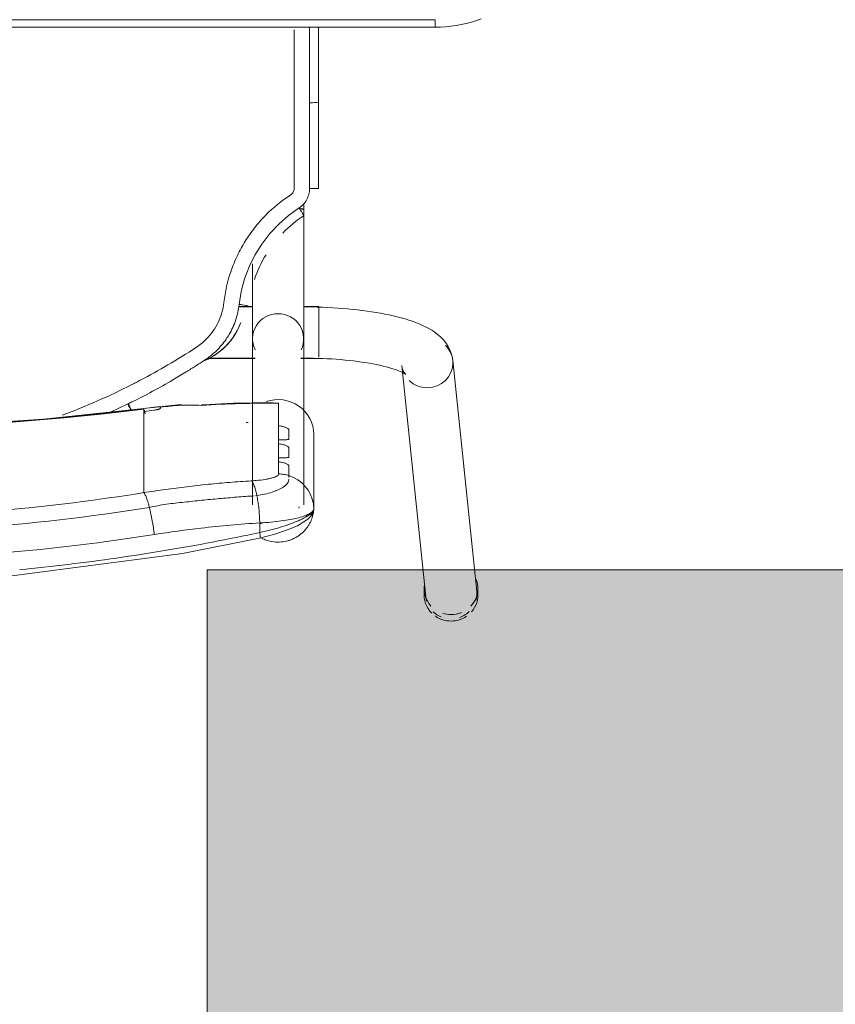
# Model space of a CAD drawing. Header units: metres. Extents: x 2.9 to 42.3, y -72.9 to -49.3.
# Tile 68 of 256: x 6.792 to 7.122, y -63.52 to -63.122. Entities that reach past the tile are written whole.
import ezdxf

# ---------------------------------------------------------------- set-up
doc = ezdxf.new("R2010")
doc.units = ezdxf.units.M
doc.layers.add('I-FURN', color=7, linetype='Continuous', lineweight=18)
doc.layers.add('M-EQPM-IDEN', color=1, linetype='Continuous', lineweight=9, true_color=0xff0000)

# ---------------------------------------------------------------- blocks, each defined once
blk = doc.blocks.new('ConjuntoParaAlunoTamanho6 - CJA06_ConjuntoParaAlunoTamanho6-V21-2PAV')
at = {"layer": 'I-FURN', "color": 253, "true_color": 0xaaaaaa}
for p, q in [((-0.2643, 0.29456), (-0.2643, 0.29197)), ((-0.23354, 0.20182), (-0.24321, 0.29526)), ((-0.24254, 0.29197), (-0.24254, 0.29456)), ((-0.2638, 0.29312), (-0.25413, 0.19969)), ((-0.1979, 0.25969), (-0.1979, 0.22964)), ((-0.1979, 0.25969), (-0.19777, 0.25778)), ((-0.19207, 0.25896), (-0.19202, 0.25906)), ((-0.19202, 0.25906), (-0.19192, 0.25949)), ((-0.19776, 0.25773), (-0.19734, 0.2558)), ((-0.19734, 0.2558), (-0.19665, 0.25395)), ((-0.19385, 0.25812), (-0.19385, 0.19097)), ((-0.17315, 0.19097), (-0.17315, 0.25812)), ((-0.19665, 0.25395), (-0.1957, 0.25221)), ((-0.1957, 0.25221), (-0.19451, 0.25062)), ((-0.17493, 0.25435), (-0.17437, 0.25441)), ((-0.12923, 0.2438), (-0.12923, 0.25317)), ((-0.12923, 0.24214), (-0.12923, 0.2438)), ((-0.18366, 0.24073), (-0.18366, 0.23904)), ((-0.12923, 0.24214), (-0.12923, 0.23653)), ((-0.12923, 0.23653), (-0.12923, 0.23486)), ((-0.12923, 0.23486), (-0.12923, 0.22925)), ((-0.18366, 0.23345), (-0.18366, 0.23176)), ((-0.12923, 0.22925), (-0.12923, 0.22759)), ((-0.12923, 0.22759), (-0.12923, 0.22197)), ((-0.18366, 0.22617), (-0.18366, 0.21701)), ((-0.14414, 0.21757), (-0.12926, 0.21915)), ((-0.12923, 0.22197), (-0.12923, 0.22031)), ((-0.11598, 0.22048), (-0.1227, 0.21732)), ((-0.18366, 0.21701), (-0.1818, 0.21679)), ((-0.19271, 0.19894), (-0.2, 0.19894)), ((-0.2, 0.19844), (-0.2, 0.19411)), ((-0.19271, 0.19879), (-0.19385, 0.19879)), ((-0.19385, 0.19879), (-0.19385, 0.19845)), ((-0.19385, 0.19845), (-0.19385, 0.19764)), ((-0.15474, 0.19894), (-0.17429, 0.19894)), ((-0.15494, 0.19879), (-0.17429, 0.19879)), ((-0.2, 0.19393), (-0.2, 0.18575)), ((-0.19385, 0.19367), (-0.19385, 0.1916)), ((-0.2, 0.18573), (-0.2, 0.17922)), ((-0.19385, 0.18688), (-0.19385, 0.18582)), ((-0.19385, 0.18371), (-0.19385, 0.18582)), ((-0.2, 0.17916), (-0.2, 0.17794)), ((-0.19385, 0.17809), (-0.19385, 0.18068)), ((-0.2, 0.17794), (-0.19377, 0.17794)), ((-0.17323, 0.17794), (-0.1676, 0.17794)), ((-0.17268, 0.17809), (-0.16757, 0.17809)), ((-0.19385, 0.13857), (-0.19385, 0.13643)), ((-0.19983, 0.13021), (-0.19982, 0.0953)), ((-0.19623, 0.09556), (-0.19738, 0.09554)), ((-0.19982, 0.06488), (-0.19982, 0.0953)), ((-0.19982, 0.0953), (-0.19982, 0.09529)), ((0.247, 0.06497), (-0.247, 0.06497)), ((-0.247, 0.06497), (-0.247, 0.06197)), ((0.247, 0.06497), (-0.247, 0.06497))]:
    blk.add_line(p, q, dxfattribs=at)
at = {"layer": 'I-FURN', "color": 253, "true_color": 0xaaaaaa, "flags": 128}
for points in [[(0.0001, 0.2904), (-0.07267, 0.28721), (-0.14486, 0.2777), (-0.17603, 0.27161)], [(-0.17603, 0.27161), (-0.18218, 0.26997), (-0.18761, 0.26812), (-0.19131, 0.26652), (-0.19557, 0.2639), (-0.19708, 0.26226), (-0.19765, 0.26113), (-0.1979, 0.25971)], [(-0.17607, 0.26928), (-0.17607, 0.26831), (-0.17607, 0.26734), (-0.17607, 0.26637), (-0.17607, 0.2654)], [(-0.1979, 0.24468), (-0.1979, 0.2522), (-0.1979, 0.25971)], [(-0.1979, 0.25969), (-0.1979, 0.25218), (-0.1979, 0.24467), (-0.1979, 0.23715), (-0.1979, 0.22964)], [(-0.19451, 0.25062), (-0.19311, 0.2492), (-0.19152, 0.24799)], [(-0.19152, 0.24799), (-0.18977, 0.24701), (-0.1879, 0.24628)], [(-0.1879, 0.24243), (-0.1879, 0.24339), (-0.1879, 0.24435), (-0.1879, 0.24532), (-0.1879, 0.24628)], [(-0.18366, 0.24561), (-0.18366, 0.24439), (-0.18366, 0.24317), (-0.18366, 0.24195), (-0.18366, 0.24073)], [(-0.18366, 0.23904), (-0.18366, 0.23764), (-0.18366, 0.23624), (-0.18366, 0.23485), (-0.18366, 0.23345)], [(-0.1879, 0.23515), (-0.1879, 0.23603), (-0.1879, 0.23692), (-0.1879, 0.2378), (-0.1879, 0.23868)], [(-0.1879, 0.22787), (-0.1879, 0.22876), (-0.1879, 0.22964), (-0.1879, 0.23052), (-0.1879, 0.23141)], [(-0.18366, 0.23176), (-0.18366, 0.23036), (-0.18366, 0.22897), (-0.18366, 0.22757), (-0.18366, 0.22617)], [(-0.12926, 0.21915), (-0.08865, 0.22342), (-0.0479, 0.2261), (-0.00707, 0.22717), (0.03376, 0.22666), (0.07455, 0.22454), (0.11521, 0.22083), (0.12946, 0.21915)], [(-0.1359, 0.2187), (-0.1359, 0.21878), (-0.1359, 0.21886), (-0.1359, 0.21893), (-0.1359, 0.21901)], [(-0.12923, 0.22031), (-0.12923, 0.22007), (-0.12923, 0.21984), (-0.12923, 0.21961), (-0.12923, 0.21937)], [(-0.18111, 0.21677), (-0.16533, 0.21701), (-0.15331, 0.21761)], [(-0.23354, 0.20182), (-0.23373, 0.20287), (-0.23403, 0.20376), (-0.23437, 0.20445), (-0.23469, 0.20492), (-0.23492, 0.20521), (-0.23505, 0.20534), (-0.23507, 0.20536)], [(-0.23507, 0.20536), (-0.23501, 0.20531), (-0.23482, 0.20518), (-0.23451, 0.20499), (-0.23408, 0.20476), (-0.23355, 0.20449), (-0.23291, 0.2042), (-0.23217, 0.20389), (-0.23133, 0.20358), (-0.23041, 0.20326), (-0.22941, 0.20294), (-0.22832, 0.20262), (-0.22717, 0.2023), (-0.22594, 0.20199), (-0.22464, 0.20169), (-0.22328, 0.2014), (-0.22186, 0.20112), (-0.22039, 0.20086), (-0.21886, 0.2006), (-0.21729, 0.20036), (-0.21567, 0.20014), (-0.214, 0.19993), (-0.2123, 0.19973), (-0.21057, 0.19956), (-0.2088, 0.1994), (-0.207, 0.19926), (-0.20518, 0.19913), (-0.20334, 0.19903), (-0.20148, 0.19894), (-0.19961, 0.19888), (-0.19772, 0.19883), (-0.19583, 0.1988), (-0.19394, 0.19879), (-0.19385, 0.19879)], [(-0.25413, 0.19969), (-0.25375, 0.19762), (-0.25311, 0.19572), (-0.25226, 0.19403), (-0.25129, 0.19256), (-0.25023, 0.19128), (-0.24913, 0.19017), (-0.24799, 0.18919), (-0.24683, 0.18832), (-0.24563, 0.18753), (-0.24441, 0.18681), (-0.24316, 0.18615), (-0.24188, 0.18553), (-0.24055, 0.18496), (-0.23919, 0.18441), (-0.23778, 0.1839), (-0.23633, 0.18341), (-0.23483, 0.18295), (-0.2333, 0.18251), (-0.23171, 0.1821), (-0.23008, 0.1817), (-0.22841, 0.18133), (-0.2267, 0.18098), (-0.22495, 0.18064), (-0.22315, 0.18033), (-0.22132, 0.18004), (-0.21946, 0.17976), (-0.21756, 0.17951), (-0.21562, 0.17928), (-0.21366, 0.17906), (-0.21168, 0.17887), (-0.20967, 0.1787), (-0.20763, 0.17855), (-0.20558, 0.17842), (-0.20352, 0.17831), (-0.20144, 0.17823), (-0.19935, 0.17816), (-0.19725, 0.17811), (-0.19515, 0.17809), (-0.19385, 0.17809)], [(-0.19385, 0.13857), (-0.19385, 0.14057), (-0.19385, 0.14257), (-0.19385, 0.14457), (-0.19385, 0.14656), (-0.19385, 0.14855), (-0.19385, 0.15053), (-0.19385, 0.15249), (-0.19385, 0.15444), (-0.19385, 0.15637), (-0.19385, 0.15827), (-0.19385, 0.16015), (-0.19385, 0.162), (-0.19385, 0.16382), (-0.19385, 0.1656), (-0.19385, 0.16735), (-0.19385, 0.16905), (-0.19385, 0.17071), (-0.19385, 0.17233), (-0.19385, 0.1739), (-0.19385, 0.17541), (-0.19385, 0.17687), (-0.19385, 0.17828), (-0.19385, 0.17963), (-0.19385, 0.18092), (-0.19385, 0.18215), (-0.19385, 0.18331), (-0.19385, 0.18441), (-0.19385, 0.18544), (-0.19385, 0.1864), (-0.19385, 0.18729), (-0.19385, 0.1881), (-0.19385, 0.18885), (-0.19385, 0.18951), (-0.19385, 0.19011), (-0.19385, 0.19062), (-0.19385, 0.19097)], [(-0.17315, 0.19097), (-0.17315, 0.19051), (-0.17315, 0.18998), (-0.17315, 0.18937), (-0.17315, 0.18869), (-0.17315, 0.18793), (-0.17315, 0.1871), (-0.17315, 0.18619), (-0.17315, 0.18522), (-0.17315, 0.18417), (-0.17315, 0.18306), (-0.17315, 0.18188), (-0.17315, 0.18064), (-0.17315, 0.17934), (-0.17315, 0.17798), (-0.17315, 0.17656), (-0.17315, 0.17508), (-0.17315, 0.17355), (-0.17315, 0.17198), (-0.17315, 0.17035), (-0.17315, 0.16868), (-0.17315, 0.16696), (-0.17315, 0.16521), (-0.17315, 0.16342), (-0.17315, 0.16159), (-0.17315, 0.16066)], [(-0.16841, 0.18438), (-0.16841, 0.18437), (-0.16841, 0.18435), (-0.16841, 0.18434), (-0.16841, 0.18432)], [(-0.16774, 0.17706), (-0.16861, 0.17188), (-0.16997, 0.16679), (-0.17181, 0.16185), (-0.17415, 0.15713), (-0.17693, 0.15265), (-0.18013, 0.14846), (-0.18374, 0.14461), (-0.18771, 0.14113), (-0.19199, 0.13805)], [(-0.19623, 0.13025), (-0.19623, 0.12331), (-0.19623, 0.11637), (-0.19623, 0.10942), (-0.19623, 0.10249), (-0.19623, 0.09556)], [(-0.19738, 0.09554), (-0.19841, 0.0955), (-0.1992, 0.09544), (-0.19969, 0.09537), (-0.19982, 0.0953)], [(-0.247, 0.06497), (-0.24912, 0.06492), (-0.25124, 0.0648), (-0.25334, 0.06459), (-0.25544, 0.06429), (-0.25753, 0.06391), (-0.2596, 0.06345), (-0.26165, 0.0629), (-0.26367, 0.06228), (-0.26567, 0.06157)], [(0.247, 0.06197), (0.1235, 0.06197), (0, 0.06197), (-0.1235, 0.06197), (-0.247, 0.06197)], [(-0.247, 0.06197), (-0.1235, 0.06197), (0, 0.06197), (0.1235, 0.06197), (0.247, 0.06197)]]:
    blk.add_lwpolyline(points, dxfattribs=at)
at = {"layer": 'I-FURN', "color": 253, "true_color": 0xaaaaaa}
for centre, major_axis, ratio, start_param, end_param in [((-0.25351, 0.29419), (0.01029, 0.00107), 0.967158, 1.815725, 2.256389), ((-0.25342, 0.29456), (0.01088, 0), 0.965926, 1.570796, 2.185058), ((-0.25342, 0.29456), (0.01088, 0), 0.965926, 0.959427, 1.570796), ((-0.25351, 0.29419), (0.01029, 0.00107), 0.967158, 0.685592, 1.060105), ((-0.25342, 0.29197), (0.01088, 0), 0.965926, 2.404268, 3.526261), ((-0.25342, 0.29456), (0.01088, 0), 0.965926, 2.438822, 3.243525), ((-0.25342, 0.29197), (0.01088, 0), 0.965926, 1.570796, 1.965237), ((-0.25342, 0.29197), (0.01088, 0), 0.965926, 1.257624, 1.559899), ((-0.25342, 0.29456), (0.01088, 0), 0.965926, 6.170166, 7.057134), ((-0.25342, 0.29197), (0.01088, 0), 0.965926, 6.182855, 7.015454), ((-0.25351, 0.29419), (0.01029, 0.00107), 0.967158, 2.780211, 3.141593), ((-0.25351, 0.29419), (0.01029, 0.00107), 0.967158, 6.18338, 6.464028), ((-0.1835, 0.22964), (-0.0144, 0), 0.978148, 0, 1.909658), ((0.0001, -0.77159), (1.0211, 0), 0.978148, 1.443771, 1.697822), ((0.0001, -0.77117), (1.0209, 0), 0.978148, 1.443771, 1.697822), ((-0.17927, 0.60128), (0.385, 0), 0.978148, 4.732926, 4.735013), ((-0.17927, 0.60356), (0.395, 0), 0.978148, 4.828782, 4.839414), ((-0.17927, 0.60221), (0.3948, 0), 0.978148, 4.828842, 4.839414), ((-0.1305, 0.22908), (-0.00124, 0.00992), 0.026339, 2.463316, 2.789234), ((-0.17927, 0.60336), (0.395, 0), 0.978148, 4.701279, 4.780293), ((-0.14501, 0.22754), (-0.00087, 0.00996), 0.018501, 2.957526, 3.350225), ((-0.17927, 0.60263), (0.395, 0), 0.978148, 4.801491, 4.822541), ((-0.24383, 0.20075), (0.01029, 0.00107), 0.967158, 1.470991, 3.041787), ((-0.24383, 0.20075), (0.01029, 0.00107), 0.967158, 0.685592, 1.470991), ((-0.24383, 0.20075), (0.01029, 0.00107), 0.967158, 3.041787, 3.827185), ((-0.1835, 0.19097), (0.01035, 0), 0.978148, 2.686587, 4.712389), ((-0.1835, 0.19097), (0.01035, 0), 0.978148, 4.712389, 6.738191), ((-0.1835, 0.13857), (0.01035, 0), 0.069756, 2.648425, 3.665191)]:
    blk.add_ellipse(centre, major_axis=major_axis, ratio=ratio, start_param=start_param, end_param=end_param, dxfattribs=at)
for points in [[(-0.07901, 0.28427), (-0.08557, 0.28365), (-0.09211, 0.28295), (-0.09864, 0.28217)], [(-0.11819, 0.27961), (-0.12468, 0.27869), (-0.13116, 0.27768), (-0.13762, 0.27661)], [(-0.09864, 0.28217), (-0.10517, 0.28139), (-0.11169, 0.28054), (-0.11819, 0.27961)], [(-0.13762, 0.27661), (-0.14407, 0.27553), (-0.15051, 0.27438), (-0.15692, 0.27316)], [(-0.15692, 0.27316), (-0.16332, 0.27194), (-0.16971, 0.27065), (-0.17607, 0.26928)], [(-0.13346, 0.2701), (-0.13339, 0.26956), (-0.13324, 0.26848), (-0.133, 0.26684), (-0.13272, 0.2652), (-0.13242, 0.26359), (-0.13211, 0.26203), (-0.13178, 0.26053), (-0.13155, 0.25959), (-0.13144, 0.25914)], [(-0.17607, 0.2654), (-0.17914, 0.26523), (-0.18504, 0.2647), (-0.19219, 0.26337), (-0.19682, 0.26165), (-0.1979, 0.26035), (-0.1979, 0.25969)], [(-0.17609, 0.26577), (-0.1767, 0.26561), (-0.17731, 0.26545), (-0.17791, 0.26528)], [(-0.17607, 0.2654), (-0.17606, 0.26498), (-0.17604, 0.26413), (-0.17598, 0.26285), (-0.1759, 0.26156), (-0.17579, 0.26028), (-0.17566, 0.25902), (-0.17551, 0.25778), (-0.17533, 0.25659), (-0.17514, 0.25544), (-0.175, 0.25471), (-0.17493, 0.25435)], [(-0.12923, 0.25317), (-0.12932, 0.25327), (-0.1295, 0.25353), (-0.1298, 0.25409), (-0.13011, 0.25481), (-0.13044, 0.25568), (-0.13077, 0.2567), (-0.1311, 0.25786), (-0.13133, 0.2587), (-0.13144, 0.25914)], [(-0.17493, 0.25435), (-0.17484, 0.25392), (-0.17465, 0.25308), (-0.17435, 0.25195), (-0.17403, 0.25093), (-0.17369, 0.25006), (-0.17335, 0.24934), (-0.173, 0.24877), (-0.17277, 0.2485), (-0.17265, 0.2484)], [(-0.14226, 0.2513), (-0.14371, 0.25111), (-0.14516, 0.25093), (-0.14661, 0.25076)], [(-0.16398, 0.24902), (-0.16687, 0.24878), (-0.16977, 0.24858), (-0.17265, 0.2484)], [(-0.15964, 0.24939), (-0.16109, 0.24926), (-0.16254, 0.24913), (-0.16398, 0.24902)], [(-0.1553, 0.2498), (-0.15675, 0.24966), (-0.15819, 0.24952), (-0.15964, 0.24939)], [(-0.15095, 0.25026), (-0.1524, 0.2501), (-0.15385, 0.24995), (-0.1553, 0.2498)], [(-0.14661, 0.25076), (-0.14806, 0.25058), (-0.14951, 0.25042), (-0.15095, 0.25026)], [(-0.1879, 0.24628), (-0.18756, 0.24617), (-0.18687, 0.24599), (-0.18581, 0.24578), (-0.18474, 0.24565), (-0.18402, 0.24561), (-0.18366, 0.24561)], [(-0.1359, 0.21901), (-0.1359, 0.21905), (-0.13586, 0.21912), (-0.13573, 0.21923), (-0.13549, 0.21935), (-0.13518, 0.21946), (-0.13479, 0.21957), (-0.13436, 0.21967), (-0.1339, 0.21974), (-0.13357, 0.21979), (-0.1334, 0.21981)], [(-0.09625, 0.22184), (-0.10584, 0.21825), (-0.1152, 0.21414), (-0.12434, 0.2095)], [(-0.12335, 0.21813), (-0.12356, 0.21856), (-0.12377, 0.21898), (-0.12395, 0.21936)], [(-0.15397, 0.21772), (-0.15349, 0.21752), (-0.153, 0.21758), (-0.15247, 0.21788)], [(-0.15247, 0.21788), (-0.15113, 0.21782), (-0.1484, 0.21775), (-0.14556, 0.21776), (-0.14412, 0.21779)], [(-0.12436, 0.21651), (-0.12717, 0.21512), (-0.13276, 0.21224), (-0.13826, 0.20916), (-0.14098, 0.20758)], [(-0.13585, 0.2186), (-0.13587, 0.21862), (-0.13589, 0.21865), (-0.1359, 0.21868), (-0.1359, 0.2187)], [(-0.1227, 0.21732), (-0.12297, 0.21719), (-0.12353, 0.21692), (-0.12408, 0.21665), (-0.12436, 0.21651)], [(-0.12289, 0.21723), (-0.12304, 0.21753), (-0.12319, 0.21783), (-0.12334, 0.21813)], [(-0.12798, 0.20762), (-0.13157, 0.20574), (-0.13889, 0.20168), (-0.14651, 0.19698), (-0.1504, 0.19445)], [(-0.14098, 0.20758), (-0.14188, 0.20704), (-0.14368, 0.20597), (-0.14546, 0.20487), (-0.14635, 0.20432)], [(-0.12434, 0.2095), (-0.12494, 0.2092), (-0.12615, 0.20858), (-0.12737, 0.20794), (-0.12798, 0.20762)], [(-0.14638, 0.20431), (-0.14762, 0.20355), (-0.1501, 0.202), (-0.15256, 0.20043), (-0.15378, 0.19963)], [(-0.15378, 0.19963), (-0.1555, 0.19851), (-0.15869, 0.19594), (-0.16134, 0.1928), (-0.1625, 0.1911)], [(-0.1568, 0.1982), (-0.15576, 0.1988), (-0.15475, 0.1993), (-0.15376, 0.19971)], [(-0.16501, 0.19076), (-0.16447, 0.19151), (-0.16331, 0.19295), (-0.16135, 0.19493), (-0.15919, 0.19669), (-0.15764, 0.19771), (-0.15683, 0.19818)], [(-0.1625, 0.1911), (-0.16271, 0.1908), (-0.16313, 0.19018), (-0.16352, 0.18955), (-0.16371, 0.18924)], [(-0.15448, 0.19112), (-0.15645, 0.18912), (-0.15969, 0.18452), (-0.16124, 0.17915), (-0.16156, 0.17636)], [(-0.1504, 0.19445), (-0.15113, 0.19396), (-0.15256, 0.19293), (-0.15386, 0.19174), (-0.15448, 0.19112)], [(-0.16371, 0.18924), (-0.16479, 0.18738), (-0.16656, 0.18343), (-0.1675, 0.1792), (-0.16774, 0.17706)], [(-0.16774, 0.17706), (-0.16823, 0.17712), (-0.16921, 0.17725), (-0.17046, 0.17746), (-0.17128, 0.17766), (-0.17147, 0.17776), (-0.17146, 0.1778)], [(-0.17391, 0.16699), (-0.17512, 0.16348), (-0.17671, 0.16011), (-0.17864, 0.15696)], [(-0.1854, 0.14823), (-0.18797, 0.14558), (-0.19084, 0.14321), (-0.19391, 0.14119)], [(-0.19391, 0.14119), (-0.19393, 0.14119), (-0.19385, 0.14103), (-0.19344, 0.14033), (-0.19278, 0.13928), (-0.19225, 0.13846), (-0.19199, 0.13805)], [(-0.19199, 0.13805), (-0.19265, 0.13762), (-0.19383, 0.13663), (-0.19519, 0.13473), (-0.19604, 0.13255), (-0.19622, 0.13104), (-0.19623, 0.13025)], [(-0.18863, 0.13277), (-0.18884, 0.13263), (-0.18922, 0.13231), (-0.18966, 0.1317), (-0.18994, 0.13099), (-0.19, 0.1305), (-0.19, 0.13025)], [(-0.19623, 0.13025), (-0.19672, 0.13025), (-0.1977, 0.13025), (-0.19891, 0.13024), (-0.19969, 0.13022), (-0.19984, 0.13021), (-0.19982, 0.1302)], [(-0.19982, 0.12147), (-0.19982, 0.12438), (-0.19982, 0.12729), (-0.19982, 0.1302)], [(-0.19982, 0.1302), (-0.19982, 0.12438), (-0.19982, 0.11273), (-0.19982, 0.1011), (-0.19982, 0.09529)], [(-0.19982, 0.09528), (-0.19982, 0.1011), (-0.19982, 0.10691), (-0.19982, 0.11273)], [(-0.19982, 0.09529), (-0.19982, 0.08515), (-0.19982, 0.07502), (-0.19982, 0.06488)], [(-0.19982, 0.06488), (-0.19982, 0.06837), (-0.19982, 0.07185), (-0.19982, 0.07534)]]:
    blk.add_open_spline(points, degree=3, dxfattribs=at)
for points, knots in [([(-0.13346, 0.2701), (-0.0847, 0.2778), (0.00519, 0.28415), (0.09466, 0.27626), (0.13366, 0.2701)], [-1, -1, -1, -1, -0.444444, 0, 0, 0, 0]), ([(-0.1979, 0.25971), (-0.1979, 0.26019), (-0.19783, 0.26127), (-0.19747, 0.26287), (-0.19695, 0.2643), (-0.19642, 0.26543), (-0.19585, 0.26637), (-0.19534, 0.26711), (-0.19492, 0.26766), (-0.19447, 0.26819), (-0.19382, 0.2689), (-0.19291, 0.26975), (-0.1919, 0.27053), (-0.19105, 0.27107), (-0.1904, 0.27144), (-0.18973, 0.27177), (-0.18883, 0.27217), (-0.18719, 0.27275), (-0.18474, 0.2732), (-0.18174, 0.27315), (-0.17906, 0.27255), (-0.17745, 0.27187), (-0.17679, 0.27153)], [0, 0, 0, 0, 0.0625, 0.125, 0.15625, 0.1875, 0.21875, 0.234375, 0.25, 0.265625, 0.28125, 0.3125, 0.34375, 0.359375, 0.375, 0.390625, 0.40625, 0.4375, 0.5, 0.5625, 0.625, 0.6721865, 0.6721865, 0.6721865, 0.6721865]), ([(-0.1761, 0.27156), (-0.17616, 0.27149), (-0.17627, 0.27106), (-0.17619, 0.27003), (-0.17607, 0.26928)], [0.625, 0.625, 0.625, 0.625, 0.75, 1, 1, 1, 1]), ([(-0.1979, 0.25971), (-0.1979, 0.26034), (-0.19688, 0.26187), (-0.19282, 0.26411), (-0.18865, 0.26578), (-0.18491, 0.26704), (-0.18064, 0.26823), (-0.1776, 0.26895), (-0.17607, 0.26928)], [0, 0, 0, 0, 0.25, 0.5, 0.625, 0.75, 0.875, 1, 1, 1, 1]), ([(-0.17607, 0.2654), (-0.1682, 0.2659), (-0.154, 0.26716), (-0.13977, 0.2691), (-0.13346, 0.2701)], [-1, -1, -1, -1, -0.444444, 0, 0, 0, 0]), ([(-0.13144, 0.25914), (-0.08343, 0.26683), (0.00512, 0.27318), (0.09323, 0.26529), (0.13164, 0.25914)], [-1, -1, -1, -1, -0.444444, 0, 0, 0, 0]), ([(0.12943, 0.25317), (0.08224, 0.26075), (-0.00484, 0.26702), (-0.09148, 0.25924), (-0.12923, 0.25317)], [-1, -1, -1, -1, -0.444444, 0, 0, 0, 0]), ([(-0.1965, 0.2622), (-0.19671, 0.26207), (-0.1971, 0.26176), (-0.19769, 0.26096), (-0.1979, 0.26021), (-0.1979, 0.25971)], [0.75, 0.75, 0.75, 0.75, 0.8125, 0.875, 1, 1, 1, 1]), ([(-0.19421, 0.2626), (-0.1945, 0.26266), (-0.19502, 0.2627), (-0.19554, 0.2626), (-0.19576, 0.26254)], [0.5473049, 0.5473049, 0.5473049, 0.5473049, 0.625, 0.6812684, 0.6812684, 0.6812684, 0.6812684]), ([(-0.17381, 0.25447), (-0.17147, 0.25462), (-0.16677, 0.25497), (-0.1597, 0.25557), (-0.1538, 0.25614), (-0.14908, 0.25663), (-0.14554, 0.25703), (-0.14198, 0.25739), (-0.13843, 0.25782), (-0.13492, 0.25842), (-0.13259, 0.25889), (-0.13144, 0.25914)], [0, 0, 0, 0, 0.166667, 0.333333, 0.5, 0.583333, 0.666667, 0.75, 0.833333, 0.916667, 1, 1, 1, 1]), ([(-0.1879, 0.24778), (-0.18791, 0.24829), (-0.1875, 0.24933), (-0.18588, 0.25077), (-0.184, 0.25182), (-0.1824, 0.2525), (-0.17978, 0.25344), (-0.17715, 0.25404), (-0.17493, 0.25435)], [0, 0, 0, 0, 0.2, 0.4, 0.55, 0.625, 0.7, 1, 1, 1, 1]), ([(-0.12923, 0.25317), (-0.13213, 0.25271), (-0.13647, 0.25207), (-0.14082, 0.25148), (-0.14226, 0.2513)], [-1, -1, -1, -1, -0.8, -0.7, -0.7, -0.7, -0.7]), ([(-0.1879, 0.24628), (-0.1879, 0.24644), (-0.1879, 0.2467), (-0.1879, 0.247), (-0.1879, 0.2471)], [0, 0, 0, 0, 0.4, 0.6, 0.6, 0.6, 0.6]), ([(-0.17265, 0.2484), (-0.17333, 0.24836), (-0.17532, 0.24821), (-0.17777, 0.24791), (-0.17985, 0.24753), (-0.18163, 0.2471), (-0.18322, 0.24646), (-0.18366, 0.2459), (-0.18366, 0.24561)], [-1, -1, -1, -1, -0.888889, -0.666667, -0.555556, -0.444444, -0.222222, 0, 0, 0, 0]), ([(-0.18366, 0.24073), (-0.18428, 0.24075), (-0.18512, 0.24088), (-0.18609, 0.24117), (-0.18671, 0.24142), (-0.18723, 0.2417), (-0.18762, 0.24198), (-0.18784, 0.24222), (-0.1879, 0.24236), (-0.1879, 0.24243)], [0, 0, 0, 0, 0.25, 0.375, 0.5, 0.625, 0.75, 0.875, 1, 1, 1, 1]), ([(-0.1879, 0.23868), (-0.1879, 0.23875), (-0.18784, 0.23885), (-0.18762, 0.23896), (-0.18723, 0.23902), (-0.18671, 0.23904), (-0.18609, 0.23904), (-0.18512, 0.23903), (-0.18428, 0.23902), (-0.18366, 0.23904)], [0, 0, 0, 0, 0.125, 0.25, 0.375, 0.5, 0.625, 0.75, 1, 1, 1, 1]), ([(-0.18366, 0.23345), (-0.18428, 0.23348), (-0.18512, 0.2336), (-0.18609, 0.23389), (-0.18671, 0.23414), (-0.18723, 0.23442), (-0.18762, 0.2347), (-0.18784, 0.23494), (-0.1879, 0.23508), (-0.1879, 0.23515)], [0, 0, 0, 0, 0.25, 0.375, 0.5, 0.625, 0.75, 0.875, 1, 1, 1, 1]), ([(-0.1879, 0.23141), (-0.1879, 0.23147), (-0.18784, 0.23158), (-0.18762, 0.23168), (-0.18723, 0.23174), (-0.18671, 0.23176), (-0.18609, 0.23176), (-0.18512, 0.23175), (-0.18428, 0.23175), (-0.18366, 0.23176)], [0, 0, 0, 0, 0.125, 0.25, 0.375, 0.5, 0.625, 0.75, 1, 1, 1, 1]), ([(-0.18366, 0.22617), (-0.18428, 0.2262), (-0.18512, 0.22633), (-0.18609, 0.22661), (-0.18671, 0.22687), (-0.18723, 0.22714), (-0.18762, 0.22742), (-0.18784, 0.22767), (-0.1879, 0.22781), (-0.1879, 0.22787)], [0, 0, 0, 0, 0.25, 0.375, 0.5, 0.625, 0.75, 0.875, 1, 1, 1, 1]), ([(-0.12388, 0.21967), (-0.12372, 0.21936), (-0.12333, 0.2186), (-0.12291, 0.21776), (-0.1227, 0.21732)], [0.5302375, 0.5302375, 0.5302375, 0.5302375, 0.75, 1, 1, 1, 1]), ([(-0.1334, 0.21866), (-0.1337, 0.21862), (-0.13425, 0.21856), (-0.13488, 0.2185), (-0.13529, 0.21849), (-0.13555, 0.2185), (-0.13573, 0.21853), (-0.13582, 0.21857), (-0.13585, 0.2186)], [0, 0, 0, 0, 0.25, 0.5, 0.625, 0.75, 0.875, 1, 1, 1, 1]), ([(-0.1535, 0.1999), (-0.15406, 0.19967), (-0.15585, 0.19886), (-0.15753, 0.19787), (-0.15863, 0.1971)], [0.6367527, 0.6367527, 0.6367527, 0.6367527, 0.75, 1, 1, 1, 1]), ([(-0.15863, 0.1971), (-0.16081, 0.19558), (-0.16383, 0.19273), (-0.16686, 0.18807), (-0.16796, 0.18563), (-0.16841, 0.18438)], [0, 0, 0, 0, 0.5, 0.75, 1, 1, 1, 1]), ([(-0.16841, 0.18432), (-0.16799, 0.18547), (-0.16725, 0.18714), (-0.16604, 0.18925), (-0.16537, 0.19026), (-0.16501, 0.19076)], [0, 0, 0, 0, 0.5, 0.75, 1, 1, 1, 1]), ([(-0.16156, 0.17636), (-0.16208, 0.17191), (-0.16353, 0.16549), (-0.16692, 0.15729), (-0.1701, 0.15145), (-0.17391, 0.14602), (-0.17976, 0.13936), (-0.18487, 0.13521), (-0.18863, 0.13277)], [0, 0, 0, 0, 0.25, 0.375, 0.5, 0.625, 0.75, 1, 1, 1, 1]), ([(-0.19, 0.13025), (-0.19, 0.12863), (-0.19, 0.12547), (-0.19, 0.12092), (-0.19, 0.1173), (-0.19, 0.1145), (-0.19, 0.11243), (-0.19, 0.11052), (-0.19, 0.10828), (-0.19, 0.10624), (-0.19, 0.10408), (-0.19, 0.10228), (-0.19, 0.10023), (-0.19, 0.09774), (-0.19, 0.09515), (-0.19, 0.09189), (-0.19, 0.08842), (-0.19, 0.08419), (-0.19, 0.08049), (-0.19, 0.07684), (-0.19, 0.07351), (-0.19, 0.07081), (-0.19, 0.0683), (-0.19, 0.06666), (-0.19, 0.06612)], [0, 0, 0, 0, 0.03125, 0.0625, 0.09375, 0.109375, 0.125, 0.140625, 0.15625, 0.1875, 0.203125, 0.21875, 0.234375, 0.25, 0.265625, 0.28125, 0.3125, 0.328125, 0.34375, 0.359375, 0.3671875, 0.375, 0.3828125, 0.3865101, 0.3865101, 0.3865101, 0.3865101]), ([(-0.19623, 0.06488), (-0.19623, 0.06802), (-0.19623, 0.0747), (-0.19623, 0.0849), (-0.19623, 0.09203), (-0.19623, 0.09556)], [0.8397159, 0.8397159, 0.8397159, 0.8397159, 0.8888889, 0.9444444, 1, 1, 1, 1])]:
    blk.add_open_spline(points, degree=3, knots=knots, dxfattribs=at)
blk = doc.blocks.new('4 GRE - ESCOLA DE CINEMA E AUDIOVISUAL CINE REX R07_rvt-1-2PAV')
at = {"layer": 'I-FURN', "color": 253, "lineweight": 18, "true_color": 0xaaaaaa, "rotation": 180}
blk.add_blockref('ConjuntoParaAlunoTamanho6 - CJA06_ConjuntoParaAlunoTamanho6-V21-2PAV', (6.71299, -63.06045), dxfattribs=at)
blk = doc.blocks.new('M_Identificador de equipamento mecânico_BTS - Em caixas-817025-2PAV')
at = {"layer": 'M-EQPM-IDEN', "true_color": 0xf5f5f5}
blk.add_hatch(color=7, dxfattribs=at).paths.add_polyline_path([(0.01, 0.0028), (0.01, -0.0028), (-0.01, -0.0028), (-0.01, 0.0028)])
at = {"layer": 'M-EQPM-IDEN'}
for p, q in [((0.01, 0.0028), (-0.01, 0.0028)), ((-0.01, 0.0028), (-0.01, -0.0028)), ((-0.01, 0.0028), (0.01, 0.0028)), ((-0.01, -0.0028), (-0.01, 0.0028))]:
    blk.add_line(p, q, dxfattribs=at)

msp = doc.modelspace()

# ---------------------------------------------------------------- block references
at = {"lineweight": 5}
msp.add_blockref('4 GRE - ESCOLA DE CINEMA E AUDIOVISUAL CINE REX R07_rvt-1-2PAV', (0, 0), dxfattribs=at)
at = {"layer": 'M-EQPM-IDEN', "xscale": 74.99999999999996, "yscale": 74.99999999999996, "zscale": 74.99999999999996}
msp.add_blockref('M_Identificador de equipamento mecânico_BTS - Em caixas-817025-2PAV', (7.61782, -63.55484), dxfattribs=at)

doc.saveas('drawing.dxf')
